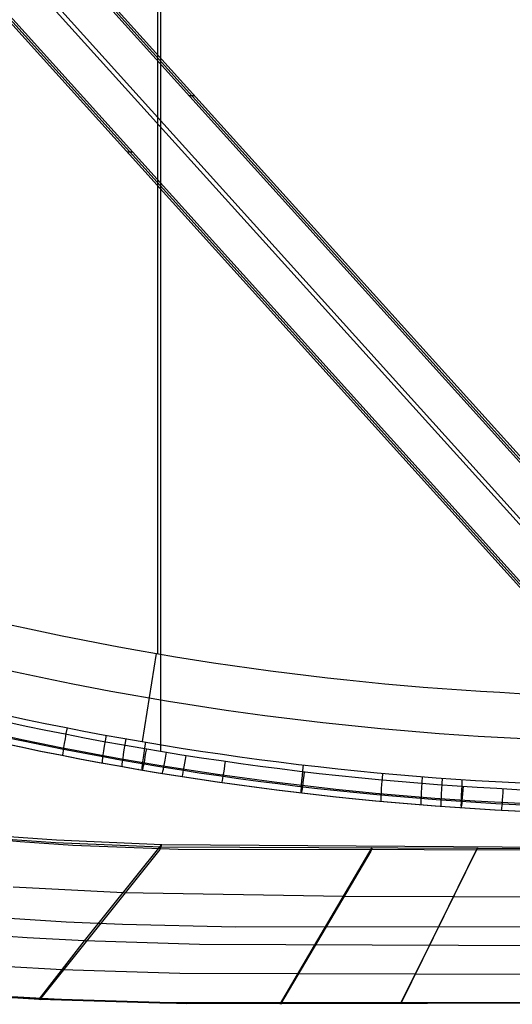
# Model space of a CAD drawing. Header units: millimetres. Extents: x -18.4 to 33.4, y -22 to 35.4.
# Tile 9 of 24: x 6.1 to 19, y -21.7 to 4.1. Entities that reach past the tile are written whole.
import ezdxf

# ---------------------------------------------------------------- set-up
doc = ezdxf.new("R2010")
doc.units = ezdxf.units.MM
doc.header["$MEASUREMENT"] = 0
doc.layers.add('Predefinito', color=7, linetype='Continuous', true_color=0x000000)

msp = doc.modelspace()

# ---------------------------------------------------------------- linework, layer by layer
at = {"layer": 'Predefinito'}
for p, q in [((9.786308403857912, -15.04469083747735, 5.897893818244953), (9.786308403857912, 28.47088755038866, 5.897893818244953)), ((9.71288525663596, -12.48780620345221, 8.397037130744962), (9.71288525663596, 25.91400291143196, 8.397037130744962)), ((28.79428460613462, -17.93861199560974, 1.031815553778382), (-10.13557903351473, 25.21766043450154, 0.005179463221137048)), ((-9.985250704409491, 24.97064500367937, 2.760099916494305), (28.69718161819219, -17.91133380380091, 3.780210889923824)), ((28.60843120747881, -17.89331498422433, 6.528826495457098), (-9.842062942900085, 24.7315453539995, 5.514832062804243)), ((27.66422739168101, -18.32780668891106, 1.002014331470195), (-10.65730978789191, 24.15409650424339, -0.008579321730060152)), ((-11.68242232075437, 23.6485638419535, -0.03561300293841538), (27.0917342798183, -19.33509726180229, 0.9869168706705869)), ((27.48386203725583, -18.28859352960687, 6.499170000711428), (-10.40479537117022, 23.71343443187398, 5.499992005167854)), ((27.02412784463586, -19.34051790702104, 3.736090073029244), (-11.57667150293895, 23.45096546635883, 2.718131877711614)), ((-11.47870265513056, 23.26199390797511, 5.471671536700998), (26.96823333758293, -19.35892198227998, 6.485572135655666)), ((10.6801052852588, 2.142127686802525, 0.5541187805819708), (10.53511284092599, 2.142127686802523, 6.052207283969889)), ((9.0473609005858, 0.6682580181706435, 0.5110609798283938), (8.902368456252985, 0.6682580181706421, 6.009149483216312)), ((9.303853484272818, -14.79236277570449, 7.626714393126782), (9.676943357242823, -12.48165987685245, 8.396198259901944)), ((9.215737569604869, -15.51999799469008, 6.384748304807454), (9.206932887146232, -15.51999799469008, 6.684438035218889)), ((7.790170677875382, -20.01756700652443, 24.91935943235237), (9.807765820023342, -17.49665816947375, 25.09551252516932)), ((9.807765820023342, -17.49665816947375, 25.09551252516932), (9.764991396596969, -17.61583658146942, 27.29110704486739)), ((9.764991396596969, -17.61583658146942, 27.29110704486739), (6.606084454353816, -21.56277135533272, 27.01530779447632)), ((15.29339750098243, -17.66012056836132, 27.38760573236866), (12.92316785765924, -21.67934995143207, 27.18072644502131)), ((13.81796400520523, -20.13678385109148, 25.05843043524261), (15.33183063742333, -17.56970041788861, 25.19056431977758)), ((15.33183063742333, -17.56970041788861, 25.19056431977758), (15.29339750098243, -17.66012056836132, 27.38760573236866)), ((18.05775978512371, -17.64942901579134, 27.43585785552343), (16.08249644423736, -21.66011638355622, 27.26345637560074)), ((16.83433594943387, -20.13540107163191, 25.12814355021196), (18.09593744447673, -17.57377342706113, 25.2382564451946)), ((18.09593744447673, -17.57377342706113, 25.2382564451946), (18.05775978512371, -17.64942901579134, 27.43585785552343)), ((6.607017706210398, -21.53562956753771, 26.6161732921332), (7.790170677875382, -20.01756700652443, 24.91935943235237)), ((12.92319307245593, -21.65880161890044, 26.78121994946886), (13.81796400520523, -20.13678385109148, 25.05843043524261)), ((16.08249258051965, -21.64293637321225, 26.86380154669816), (16.83433594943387, -20.13540107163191, 25.12814355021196)), ((6.606084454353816, -21.56277135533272, 27.01530779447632), (6.607017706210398, -21.53562956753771, 26.6161732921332)), ((12.92316785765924, -21.67934995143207, 27.18072644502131), (12.92319307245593, -21.65880161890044, 26.78121994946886)), ((16.08249644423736, -21.66011638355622, 27.26345637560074), (16.08249258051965, -21.64293637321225, 26.86380154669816))]:
    msp.add_line(p, q, dxfattribs=at)
at = {"layer": 'Predefinito', "extrusion": (-0.02615046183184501, -6.705951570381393e-06, 0.9996580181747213)}
msp.add_lwpolyline([(21.65193453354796, 31.20516849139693), (21.65137772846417, 29.42567581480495), (21.6664674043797, 16.78081603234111), (21.66540497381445, 10.45856928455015), (21.56803250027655, 7.299115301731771), (21.47871284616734, 5.72098218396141), (21.35773110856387, 4.145007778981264), (21.20239267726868, 2.572150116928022), (21.01000294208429, 1.003367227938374), (20.77866155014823, -0.5601969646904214), (20.64472419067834, -1.339022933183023), (20.49406759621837, -2.11473622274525), (20.32334968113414, -2.886413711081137), (20.12870545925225, -3.652353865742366), (20.0210506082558, -4.03246762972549), (19.90578173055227, -4.410301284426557), (19.78235467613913, -4.78557290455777), (19.65022529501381, -5.158000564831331), (19.50875279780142, -5.527058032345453), (19.3572530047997, -5.892012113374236), (19.19511668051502, -6.252270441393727), (19.02173458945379, -6.607240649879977), (18.93061648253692, -6.78253639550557), (18.83643149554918, -6.956215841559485), (18.7391215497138, -7.128160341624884), (18.63862856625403, -7.298251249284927), (18.53489446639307, -7.466369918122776), (18.42786117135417, -7.632397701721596), (18.31747060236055, -7.796215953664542), (18.20366468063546, -7.957706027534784), (18.08634290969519, -8.116674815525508), (17.96546515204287, -8.272937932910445), (17.84106386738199, -8.426389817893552), (17.713171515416, -8.576924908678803), (17.58182055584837, -8.72443764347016), (17.44704344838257, -8.868822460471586), (17.30887265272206, -9.009973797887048), (17.1673406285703, -9.147786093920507), (17.02255964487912, -9.282204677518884), (16.87466313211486, -9.413178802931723), (16.72371529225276, -9.54060879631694), (16.56978032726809, -9.664394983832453), (16.41292243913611, -9.784437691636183), (16.25320582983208, -9.900637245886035), (16.09069470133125, -10.01289397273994), (15.92545325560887, -10.1211081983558), (15.75754268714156, -10.22517625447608), (15.58703929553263, -10.32496512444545), (15.41402994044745, -10.42033111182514), (15.23860148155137, -10.51113052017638), (15.06084077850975, -10.5972196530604), (14.88083469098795, -10.67845481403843), (14.69867007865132, -10.7546923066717), (14.51443380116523, -10.82578843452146), (14.32818968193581, -10.89157395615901), (14.14005202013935, -10.95185690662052), (13.95018338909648, -11.00645950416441), (13.75874636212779, -11.05520396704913), (13.56590351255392, -11.09791251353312), (13.37181741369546, -11.13440736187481), (13.17665063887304, -11.16451073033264), (12.98056576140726, -11.18804483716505), (12.88223091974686, -11.1972773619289), (12.78373897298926, -11.20477611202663), (12.68512418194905, -11.21052817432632), (12.58642080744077, -11.21452063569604), (12.487663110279, -11.21674058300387), (12.3888853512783, -11.21717510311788), (12.29012179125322, -11.21581128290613), (12.19140669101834, -11.21263620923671), (12.09277431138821, -11.20763696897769), (11.99425891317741, -11.20080064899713), (11.89589475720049, -11.19211433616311), (11.79771610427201, -11.18156511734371), (11.69975721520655, -11.16914007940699), (11.60205235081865, -11.15482630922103), (11.5046357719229, -11.1386108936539), (11.40754173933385, -11.12048091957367), (11.31005256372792, -11.10025412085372), (11.21299213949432, -11.07807072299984), (11.11639681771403, -11.05394647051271), (11.02030294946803, -11.02789710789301), (10.9247468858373, -10.99993837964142), (10.82976497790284, -10.97008603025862), (10.73539357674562, -10.9383558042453), (10.64166903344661, -10.90476344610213)], dxfattribs=at)
at = {"layer": 'Predefinito', "extrusion": (-0.01745398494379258, 2.626616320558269e-07, 0.9998476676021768)}
msp.add_lwpolyline([(17.64342962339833, 32.1559376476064), (17.643454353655, 29.59355010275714), (17.61676905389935, 10.24146096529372), (17.51200627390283, 7.478808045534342), (17.42092659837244, 6.099602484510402), (17.29628849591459, 4.722971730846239), (17.13126756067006, 3.350492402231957), (17.03088521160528, 2.666689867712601), (16.91647547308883, 1.985160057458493), (16.78634774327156, 1.306349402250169), (16.6388961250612, 0.6311111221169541), (16.47262468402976, -0.03967586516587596), (16.28603748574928, -0.7051326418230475), (16.07782095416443, -1.364199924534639), (15.96529392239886, -1.690939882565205), (15.8469862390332, -2.015621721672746), (15.72278880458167, -2.338098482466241), (15.59263558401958, -2.658214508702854), (15.4564650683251, -2.975810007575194), (15.3142157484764, -3.29072518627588), (15.16588932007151, -3.602855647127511), (15.01143800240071, -3.912026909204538), (14.85072607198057, -4.217974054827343), (14.68361780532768, -4.520432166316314), (14.50992006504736, -4.81917637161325), (14.32941613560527, -5.113898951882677), (14.14193492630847, -5.404210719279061), (13.94730534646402, -5.689722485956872), (13.74531234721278, -5.97007697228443), (13.53573656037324, -6.244839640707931), (13.3184004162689, -6.513505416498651), (13.09312634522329, -6.775569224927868), (12.85975920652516, -7.03046680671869), (12.61819872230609, -7.277552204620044), (12.49431620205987, -7.397969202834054), (12.36834961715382, -7.516197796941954), (12.24028705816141, -7.632159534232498), (12.11011661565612, -7.745775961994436), (11.97782997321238, -7.856952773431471), (11.84344044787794, -7.96558812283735), (11.70696858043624, -8.071592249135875), (11.56843491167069, -8.174875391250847), (11.4278599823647, -8.275347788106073), (11.2852643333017, -8.372919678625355), (11.14066850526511, -8.4675013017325), (10.99409303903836, -8.559002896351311), (10.82063409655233, -8.66172789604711)], dxfattribs=at)
at = {"layer": 'Predefinito', "extrusion": (-0.02210623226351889, -7.635058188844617e-05, 0.9997556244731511)}
msp.add_lwpolyline([(19.75327030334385, 32.23871322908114), (19.74342144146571, 29.45312227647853), (19.69611075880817, 11.67742848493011), (19.61745820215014, 8.71610679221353), (19.54702328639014, 7.236537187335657), (19.44980235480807, 5.758552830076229), (19.32154134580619, 4.28308241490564), (19.15798619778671, 2.811054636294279), (18.95477917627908, 1.343844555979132), (18.83511531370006, 0.6129964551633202), (18.70008705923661, -0.1151078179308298), (18.54718034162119, -0.8397752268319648), (18.37366399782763, -1.559719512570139), (18.2782649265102, -1.917427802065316), (18.17661870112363, -2.273364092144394), (18.06836040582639, -2.627331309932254), (17.95312512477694, -2.979132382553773), (17.83051781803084, -3.32842854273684), (17.70014243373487, -3.674765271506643), (17.56163253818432, -4.017771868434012), (17.41462169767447, -4.357077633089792), (17.25871917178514, -4.692254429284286), (17.09360436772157, -5.022751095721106), (16.91901607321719, -5.348012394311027), (16.73469307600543, -5.667483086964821), (16.54035149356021, -5.980491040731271), (16.33592415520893, -6.286364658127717), (16.12147491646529, -6.584549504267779), (16.01051203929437, -6.73058537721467), (15.89706763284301, -6.874491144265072), (15.7811826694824, -7.016229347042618), (15.66290724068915, -7.155759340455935), (15.54226300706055, -7.293007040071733), (15.41927162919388, -7.42789836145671), (15.29395476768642, -7.560359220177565), (15.16633408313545, -7.690315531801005), (15.03643123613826, -7.817693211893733), (14.90426788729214, -7.942418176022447), (14.76985875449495, -8.064419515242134), (14.63322590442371, -8.183606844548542), (14.49440202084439, -8.299876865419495), (14.35341978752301, -8.413126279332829), (14.21031188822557, -8.523251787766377), (14.06511100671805, -8.630150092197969), (13.91784982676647, -8.733717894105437), (13.76856103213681, -8.83385189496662), (13.61726779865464, -8.930429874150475), (13.4640220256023, -9.023313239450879), (13.30889948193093, -9.112374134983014), (13.15197593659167, -9.197484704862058), (12.99332715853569, -9.278517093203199), (12.83302891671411, -9.355343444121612), (12.67115698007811, -9.427835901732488), (12.50778711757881, -9.495866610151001), (12.3731849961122, -9.548050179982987), (12.2377088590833, -9.5970594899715), (12.10143935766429, -9.642842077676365), (11.96445714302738, -9.685345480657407), (11.82684286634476, -9.724517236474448), (11.68867717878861, -9.760304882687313), (11.55004073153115, -9.792655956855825), (11.41101417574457, -9.821517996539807)], dxfattribs=at)
at = {"layer": 'Predefinito'}
for points in [[(31.7475273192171, -17.643004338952, 25.47524939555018), (29.15991410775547, -17.62948194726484, 25.43012801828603), (26.3878368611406, -17.61431462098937, 25.38188163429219), (9.813479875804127, -17.49792313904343, 25.09553338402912), (7.057106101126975, -17.37957212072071, 25.04820451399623), (5.681986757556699, -17.28237344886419, 25.02459232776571)], [(31.71249173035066, -17.64340303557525, 26.57442029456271), (29.13726089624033, -17.63654088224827, 26.52949685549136), (26.3686786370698, -17.62933830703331, 26.48124621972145), (9.786378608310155, -17.55624737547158, 26.19330978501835), (7.026632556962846, -17.44452247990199, 26.1455350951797), (5.649353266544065, -17.3502991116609, 26.12169238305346)], [(26.86752003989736, -18.89569285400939, 25.37483797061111), (26.1340627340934, -18.89168533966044, 25.35985326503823), (14.57489732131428, -18.85324213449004, 25.1244973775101), (8.798968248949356, -18.75711258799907, 25.00743597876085), (5.917336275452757, -18.60506938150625, 24.94914113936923)], [(31.59285292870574, -20.19711487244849, 25.47065358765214), (28.90684544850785, -20.18416477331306, 25.40812434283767), (10.80265024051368, -20.10930211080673, 24.98897776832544), (7.790196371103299, -20.01885072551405, 24.91953735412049), (6.285960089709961, -19.94005214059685, 24.88488949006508), (4.78403263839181, -19.83343578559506, 24.85030169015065)], [(31.17551465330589, -20.91912788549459, 26.35975432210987), (16.45841426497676, -20.88916872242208, 25.99597254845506), (10.2833579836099, -20.87204686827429, 25.84374212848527), (7.19859419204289, -20.77659828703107, 25.76776636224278), (5.658092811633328, -20.69178738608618, 25.72983982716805)], [(30.50590849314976, -21.64316658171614, 27.44114865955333), (28.72080274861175, -21.64191320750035, 27.39439536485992), (16.0824945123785, -21.65152637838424, 27.06362896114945), (9.76393564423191, -21.64784865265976, 26.89832858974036), (6.606551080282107, -21.54920046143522, 26.81574054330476), (5.029536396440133, -21.45925880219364, 26.77449246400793)], [(30.51329885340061, -21.64244621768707, 27.24134611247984), (28.72163759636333, -21.64031378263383, 27.19442454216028), (16.08239726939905, -21.64320684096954, 26.86389764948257), (9.76378626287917, -21.63629236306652, 26.69879512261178), (6.606620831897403, -21.53606175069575, 26.61632508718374), (5.029808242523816, -21.44534651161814, 26.57514050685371)]]:
    msp.add_polyline3d(points, dxfattribs=at)
at = {"layer": 'Predefinito', "extrusion": (-0.02333327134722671, -7.243782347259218e-12, 0.999727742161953)}
msp.add_arc((-65.89767165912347, 23.28312997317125, 8.16811758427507), 79.51871833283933, 338.6623405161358, 1.915802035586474, dxfattribs=at)
at = {"layer": 'Predefinito', "extrusion": (-0.02333327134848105, 9.162460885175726e-12, 0.9997277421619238)}
msp.add_arc((-65.89723978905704, 23.28534909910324, 7.785551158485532), 80.6974620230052, 338.6638517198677, 1.910899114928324, dxfattribs=at)
at = {"layer": 'Predefinito', "extrusion": (-0.02333327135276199, -1.379969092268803e-11, 0.9997277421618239)}
msp.add_arc((-65.89674947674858, 23.29805148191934, 5.667941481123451), 82.03933053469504, 338.6655040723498, 1.904644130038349, dxfattribs=at)
at = {"layer": 'Predefinito', "extrusion": (-0.0233333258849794, -2.761775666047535e-07, 0.9997277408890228)}
msp.add_arc((-65.89672309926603, 23.28839234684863, 7.407552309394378), 81.86233888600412, 338.6646249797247, 1.905461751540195, dxfattribs=at)
at = {"layer": 'Predefinito', "extrusion": (-0.02333327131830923, 1.908247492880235e-10, 0.999727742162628)}
msp.add_arc((-65.89666641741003, 23.29321826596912, 6.467790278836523), 82.60022063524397, 338.666191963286, 1.903235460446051, dxfattribs=at)
at = {"layer": 'Predefinito', "extrusion": (-0.02333327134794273, 1.351870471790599e-11, 0.9997277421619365)}
msp.add_arc((-65.89657464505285, 23.29410240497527, 6.318786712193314), 82.60012961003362, 338.6661785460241, 1.903247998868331, dxfattribs=at)
at = {"layer": 'Predefinito', "extrusion": (-0.02333327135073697, -9.516017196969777e-13, 0.9997277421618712)}
msp.add_arc((-65.89659787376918, 23.29501664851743, 6.167976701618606), 82.60015270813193, 338.6661818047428, 1.903244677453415, dxfattribs=at)
at = {"layer": 'Predefinito', "extrusion": (-0.0233332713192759, 1.852832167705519e-10, 0.9997277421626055)}
msp.add_arc((-65.8967101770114, 23.28976215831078, 7.041407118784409), 82.39736319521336, 338.6659452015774, 1.904066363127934, dxfattribs=at)
at = {"layer": 'Predefinito', "extrusion": (-0.02333327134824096, 1.349832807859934e-11, 0.9997277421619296)}
msp.add_arc((-65.89663867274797, 23.29715488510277, 5.814398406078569), 82.43588807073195, 338.6659838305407, 1.903653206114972, dxfattribs=at)
at = {"layer": 'Predefinito', "extrusion": (0.9807686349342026, -0.193035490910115, 0.02881291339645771)}
msp.add_arc((-12.46387241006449, 6.317535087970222, 10.19175462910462), 1.011457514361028, 105.9620284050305, 178.335858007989, dxfattribs=at)
at = {"layer": 'Predefinito', "extrusion": (0.9831683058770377, -0.1804045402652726, 0.02888397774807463)}
msp.add_arc((-12.59812919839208, 6.315161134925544, 11.07225095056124), 1.011555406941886, 105.9448468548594, 178.3137600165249, dxfattribs=at)
at = {"layer": 'Predefinito', "extrusion": (0.9843085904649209, -0.1740699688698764, 0.02891789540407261)}
msp.add_arc((-12.66958662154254, 6.313986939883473, 11.51214390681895), 1.011604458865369, 105.9362462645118, 178.3026789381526, dxfattribs=at)
at = {"layer": 'Predefinito', "extrusion": (0.9854088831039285, -0.1677235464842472, 0.02895073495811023)}
msp.add_arc((-12.74392783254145, 6.312823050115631, 11.95180482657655), 1.011653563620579, 105.9276441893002, 178.291578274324, dxfattribs=at)
at = {"layer": 'Predefinito', "extrusion": (0.9854336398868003, -0.167577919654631, 0.02895137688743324)}
msp.add_arc((-13.22275337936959, 6.07820882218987, 11.96188084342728), 0.5337940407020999, 183.7660956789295, 273.3068164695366, dxfattribs=at)
at = {"layer": 'Predefinito', "extrusion": (0.9864907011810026, -0.1612331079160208, 0.02898243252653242)}
msp.add_arc((-13.29999752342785, 6.077159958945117, 12.40040387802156), 0.5337694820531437, 183.7551026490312, 273.2989027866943, dxfattribs=at)
at = {"layer": 'Predefinito', "extrusion": (0.9875067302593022, -0.1548830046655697, 0.02901228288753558)}
msp.add_arc((-13.38004220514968, 6.076126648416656, 12.83834713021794), 0.5337449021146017, 183.7441002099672, 273.2909823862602, dxfattribs=at)
at = {"layer": 'Predefinito', "extrusion": (0.989414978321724, -0.1421725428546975, 0.02906834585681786)}
msp.add_arc((-13.54845195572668, 6.074112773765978, 13.71231792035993), 0.5336957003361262, 183.7220768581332, 273.2751284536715, dxfattribs=at)
at = {"layer": 'Predefinito', "extrusion": (0.9927272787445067, -0.1167981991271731, 0.02916728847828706)}
msp.add_arc((-13.43912397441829, 6.304165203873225, 15.44810852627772), 1.012046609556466, 105.8589838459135, 178.20253330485, dxfattribs=at)
at = {"layer": 'Predefinito', "extrusion": (0.9927355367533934, -0.1167283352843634, 0.0291659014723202)}
msp.add_arc((-13.91822016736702, 6.070334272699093, 15.4528632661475), 0.533597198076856, 183.6779870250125, 273.2433901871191, dxfattribs=at)
at = {"layer": 'Predefinito', "extrusion": (0.9953929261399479, -0.09131076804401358, 0.0292449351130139)}
msp.add_arc((-13.85232913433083, 6.300418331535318, 17.18244914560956), 1.012243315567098, 105.8246346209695, 178.157971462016, dxfattribs=at)
at = {"layer": 'Predefinito', "extrusion": (0.9964779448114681, -0.07857864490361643, 0.02927630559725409)}
msp.add_arc((-14.07495884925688, 6.298725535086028, 18.04644447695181), 1.012341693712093, 105.8074383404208, 178.1357089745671, dxfattribs=at)
at = {"layer": 'Predefinito', "extrusion": (0.9969587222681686, -0.07221767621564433, 0.0292901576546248)}
msp.add_arc((-14.19022885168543, 6.297928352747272, 18.47768539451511), 1.012390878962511, 105.7988353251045, 178.1245860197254, dxfattribs=at)
at = {"layer": 'Predefinito', "extrusion": (0.9973983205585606, -0.06586301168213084, 0.02930279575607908)}
msp.add_arc((-14.30807600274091, 6.297165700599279, 18.90829537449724), 1.012440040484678, 105.7902326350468, 178.1134736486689, dxfattribs=at)
at = {"layer": 'Predefinito', "extrusion": (0.9973966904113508, -0.06588767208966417, 0.02930284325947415)}
msp.add_arc((-14.78657049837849, 6.064068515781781, 18.90662524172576), 0.533400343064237, 183.5898790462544, 273.1799679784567, dxfattribs=at)
at = {"layer": 'Predefinito', "extrusion": (0.9981522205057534, -0.0532182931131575, 0.02932504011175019)}
msp.add_arc((-15.02976987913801, 6.062829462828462, 19.76474398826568), 0.533351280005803, 183.5679204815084, 273.1641622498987, dxfattribs=at)

doc.saveas('drawing.dxf')
